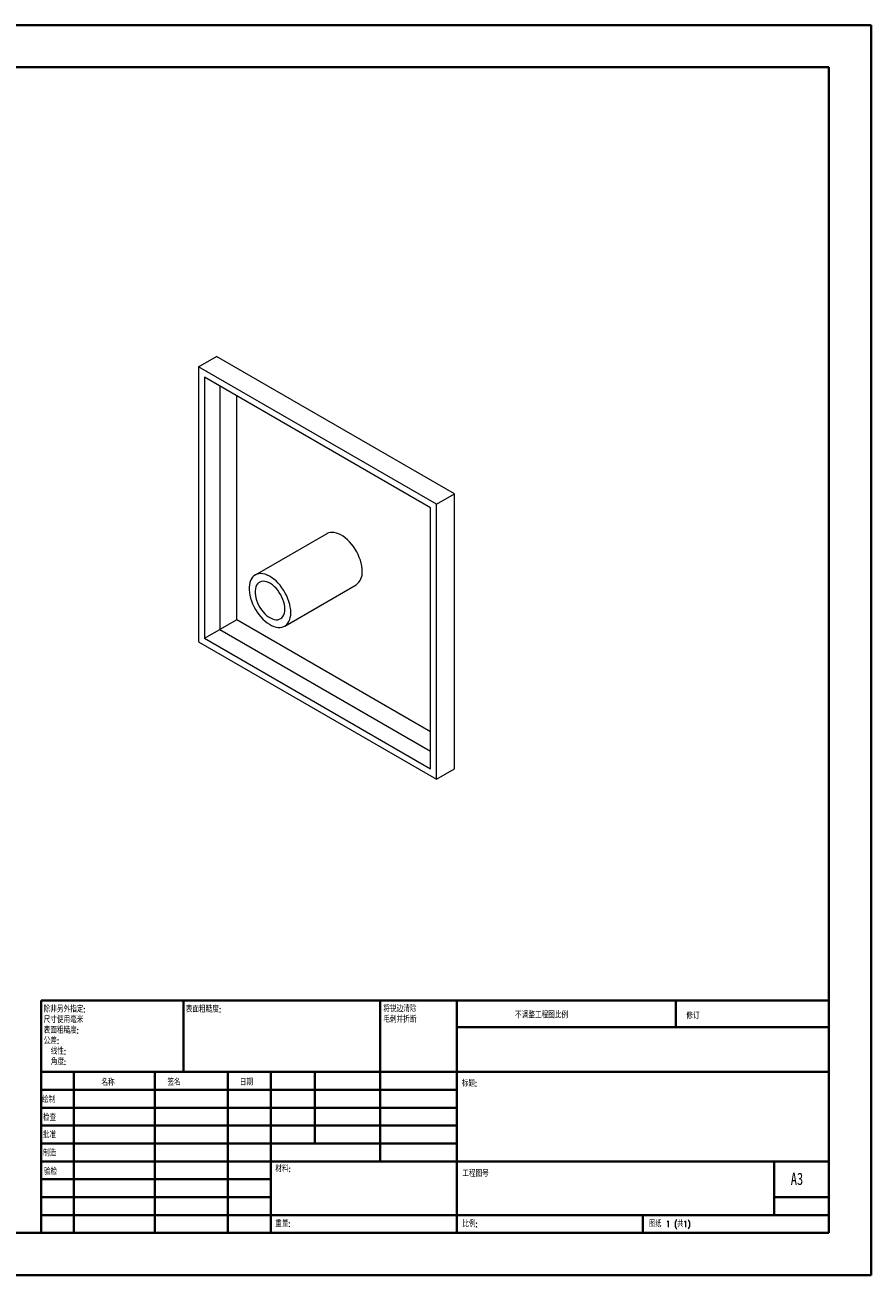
# Model space of a CAD drawing. Header units: millimetres. Extents: x 0 to 420, y 0 to 297.
# Tile 2 of 2: x 219 to 420, y 0 to 297. Entities that reach past the tile are written whole.
import ezdxf

# ---------------------------------------------------------------- set-up
doc = ezdxf.new("R2010")
doc.units = ezdxf.units.MM
doc.styles.add('SLDTEXTSTYLE0', font='TXT', dxfattribs={"width": 0.75, "bigfont": 'bigfont'})
doc.styles.add('SLDTEXTSTYLE1', font='TXT', dxfattribs={"width": 0.75})
doc.styles.add('SLDTEXTSTYLE2', font='TXT', dxfattribs={"width": 0.694444, "bigfont": 'bigfont'})

# ---------------------------------------------------------------- blocks, each defined once
blk = doc.blocks.new('SW_NOTE_0')
at = {"color": 0, "linetype": 'Continuous', "lineweight": 0, "char_height": 1.5, "attachment_point": 1, "style": 'SLDTEXTSTYLE0'}
for s, insert in [('\\M+18FAB锐边\\M+190B4\\M+18F9C', (0, 1.93)), ('\\M+196D1\\M+18E68\\M+19BF3\\M+190DC\\M+19266', (0, -0.57))]:
    blk.add_mtext(s, dxfattribs=dict(at, insert=insert))
blk = doc.blocks.new('SW_NOTE_1')
at = {"color": 0, "linetype": 'Continuous', "lineweight": 0, "char_height": 1.5, "attachment_point": 1, "style": 'SLDTEXTSTYLE0'}
for s, insert in [('\\M+18F9C\\M+194F1另\\M+18A4F\\M+18E77\\M+192E8:', (0, 1.93)), ('\\M+18EDA\\M+190A1\\M+18E67\\M+19770\\M+19F7C\\M+195C4', (0, -0.57)), ('\\M+1955C\\M+196CA\\M+19165糙\\M+19378:', (0, -3.07)), ('\\M+18CF6\\M+18DB7:', (0, -5.57)), ('线\\M+190AB:', (1.69, -8.07)), ('\\M+18A70\\M+19378:', (1.69, -10.57))]:
    blk.add_mtext(s, dxfattribs=dict(at, insert=insert))

msp = doc.modelspace()

# ---------------------------------------------------------------- linework, layer by layer
at = {"color": 7, "linetype": 'Continuous', "lineweight": 40}
for p, q in [((0.08, 297.21), (420.08, 297.21)), ((420.08, 0.21), (420.08, 297.21)), ((25.08, 287.21), (410.08, 287.21)), ((410.08, 287.21), (410.08, 10.21)), ((222.88, 65.46), (410.08, 65.46)), ((222.88, 65.46), (222.88, 10.21)), ((256.68, 48.46), (256.68, 65.46)), ((303.48, 65.46), (303.48, 27.21)), ((321.68, 65.46), (321.68, 10.21)), ((373.68, 59.09), (373.68, 65.46)), ((410.08, 59.09), (321.68, 59.09)), ((410.08, 48.46), (222.88, 48.46)), ((230.68, 48.46), (230.68, 10.21)), ((249.87, 48.46), (249.87, 10.21)), ((267.28, 48.46), (267.28, 10.21)), ((277.48, 10.21), (277.48, 48.46)), ((287.88, 31.46), (287.88, 48.46)), ((321.68, 44.21), (222.88, 44.21)), ((321.68, 39.96), (222.88, 39.96)), ((321.68, 35.71), (222.88, 35.71)), ((321.68, 31.46), (222.88, 31.46)), ((277.48, 27.21), (222.88, 27.21)), ((277.48, 27.21), (410.08, 27.21)), ((397.08, 14.46), (397.08, 27.21)), ((277.48, 22.96), (222.88, 22.96)), ((277.48, 18.71), (222.88, 18.71)), ((410.08, 18.71), (397.08, 18.71)), ((222.88, 14.46), (410.08, 14.46)), ((365.88, 10.21), (365.88, 14.46)), ((25.08, 10.21), (410.08, 10.21)), ((0.08, 0.21), (420.08, 0.21))]:
    msp.add_line(p, q, dxfattribs=at)
at = {"color": 7, "linetype": 'Continuous', "lineweight": 15}
for p, q in [((260.29, 215.99), (264.53, 218.44)), ((321.1, 185.79), (264.53, 218.44)), ((316.85, 183.34), (260.29, 215.99)), ((260.29, 215.99), (260.29, 150.67)), ((315.44, 182.52), (261.7, 213.54)), ((261.7, 213.54), (261.7, 151.49)), ((265.36, 211.43), (265.36, 153.6)), ((269.36, 155.91), (269.36, 209.12)), ((316.85, 183.34), (321.1, 185.79)), ((321.1, 120.46), (321.1, 185.79)), ((315.44, 120.46), (315.44, 182.52)), ((316.85, 118.01), (316.85, 183.34)), ((290.73, 176.33), (273.76, 166.53)), ((280.76, 154.41), (297.73, 164.21)), ((269.36, 155.91), (265.36, 153.6)), ((315.44, 129.3), (269.36, 155.91)), ((261.7, 151.49), (265.36, 153.6)), ((261.7, 151.49), (315.44, 120.46)), ((265.36, 153.6), (315.44, 124.68)), ((260.29, 150.67), (316.85, 118.01)), ((316.85, 118.01), (321.1, 120.46))]:
    msp.add_line(p, q, dxfattribs=at)
at = {"color": 7, "linetype": 'Continuous', "lineweight": 15, "flags": 128}
for points in [[(299.18, 167.41), (299.15, 168.03), (299.07, 168.68), (298.93, 169.35), (298.73, 170.03), (298.49, 170.71), (298.2, 171.38), (297.86, 172.05), (297.49, 172.69), (297.07, 173.3), (296.63, 173.88), (296.15, 174.42), (295.66, 174.92), (295.14, 175.36), (294.62, 175.74), (294.1, 176.06), (293.57, 176.31), (293.05, 176.5), (292.55, 176.61), (292.06, 176.66), (291.6, 176.63), (291.17, 176.53), (290.77, 176.36), (290.73, 176.33)], [(282.21, 157.61), (282.18, 158.24), (282.09, 158.89), (281.96, 159.55), (281.76, 160.23), (281.52, 160.91), (281.23, 161.59), (280.89, 162.25), (280.52, 162.89), (280.1, 163.51), (279.66, 164.09), (279.18, 164.63), (278.69, 165.12), (278.17, 165.56), (277.65, 165.94), (277.13, 166.26), (276.6, 166.52), (276.08, 166.7), (275.58, 166.82), (275.09, 166.86), (274.63, 166.83), (274.2, 166.73), (273.8, 166.56), (273.45, 166.32), (273.13, 166.01), (272.86, 165.64), (272.65, 165.21), (272.48, 164.73), (272.37, 164.2), (272.31, 163.63), (272.31, 163.02), (272.37, 162.38), (272.48, 161.72), (272.65, 161.05), (272.86, 160.37), (273.13, 159.69), (273.45, 159.02), (273.8, 158.37), (274.2, 157.74), (274.63, 157.14), (275.09, 156.58), (275.58, 156.06), (276.08, 155.6), (276.6, 155.19), (277.13, 154.83), (277.65, 154.55), (278.17, 154.33), (278.69, 154.17), (279.18, 154.09), (279.66, 154.09), (280.1, 154.15), (280.52, 154.29), (280.89, 154.49), (281.23, 154.77), (281.52, 155.11), (281.76, 155.51), (281.96, 155.96), (282.09, 156.47), (282.18, 157.02), (282.21, 157.61)], [(280.79, 158.43), (280.76, 158.97), (280.68, 159.53), (280.53, 160.11), (280.34, 160.7), (280.09, 161.28), (279.8, 161.85), (279.46, 162.39), (279.09, 162.9), (278.69, 163.38), (278.26, 163.8), (277.82, 164.18), (277.37, 164.49), (276.92, 164.73), (276.47, 164.91), (276.04, 165.01), (275.62, 165.04), (275.23, 164.99), (274.88, 164.87), (274.56, 164.67), (274.29, 164.41), (274.07, 164.08), (273.9, 163.69), (273.79, 163.26), (273.73, 162.77), (273.73, 162.25), (273.79, 161.69), (273.9, 161.12), (274.07, 160.54), (274.29, 159.95), (274.56, 159.38), (274.88, 158.82), (275.23, 158.29), (275.62, 157.8), (276.04, 157.34), (276.47, 156.95), (276.92, 156.6), (277.37, 156.33), (277.82, 156.12), (278.26, 155.98), (278.69, 155.91), (279.09, 155.92), (279.46, 156.01), (279.8, 156.16), (280.09, 156.39), (280.34, 156.69), (280.53, 157.05), (280.68, 157.46), (280.76, 157.93), (280.79, 158.43)]]:
    msp.add_lwpolyline(points, dxfattribs=at)
at = {"color": 7, "linetype": 'Continuous', "lineweight": 15}
msp.add_arc((295.72, 167.04), 3.47, 305.2278, 6.0844, dxfattribs=at)

# ---------------------------------------------------------------- block references
at = {"color": 7, "linetype": 'Continuous', "lineweight": 0}
for name, p in [('SW_NOTE_1', (223.47, 62.2)), ('SW_NOTE_0', (304.19, 62.28))]:
    msp.add_blockref(name, p, dxfattribs=at)

# ---------------------------------------------------------------- texts
at = {"color": 7, "linetype": 'Continuous', "lineweight": 0, "attachment_point": 1}
for s, insert, char_height, style in [('\\M+1955C\\M+196CA\\M+19165糙\\M+19378:', (257.25, 64.13), 1.5, 'SLDTEXTSTYLE0'), ('\\M+19573调\\M+190AE\\M+18D48\\M+192F6图\\M+194E4\\M+197E1', (335.49, 62.75), 1.5, 'SLDTEXTSTYLE0'), ('\\M+18F43订', (376.21, 62.55), 1.5, 'SLDTEXTSTYLE0'), ('\\M+196BC\\M+18FCC', (237.2, 46.72), 1.5, 'SLDTEXTSTYLE0'), ('签\\M+196BC', (252.91, 46.78), 1.5, 'SLDTEXTSTYLE0'), ('\\M+193FA\\M+18AFA', (270.09, 46.79), 1.5, 'SLDTEXTSTYLE0'), ('标题:', (322.84, 46.49), 1.5, 'SLDTEXTSTYLE0'), ('绘\\M+190A7', (223.09, 42.64), 1.5, 'SLDTEXTSTYLE0'), ('检查', (223.29, 38.37), 1.5, 'SLDTEXTSTYLE0'), ('\\M+194E1\\M+18F79', (223.28, 34.28), 1.5, 'SLDTEXTSTYLE0'), ('\\M+190A7\\M+191A2', (223.33, 29.95), 1.5, 'SLDTEXTSTYLE0'), ('验检', (223.55, 25.56), 1.5, 'SLDTEXTSTYLE0'), ('\\M+18DDE\\M+197BF:', (278.52, 26.2), 1.5, 'SLDTEXTSTYLE0'), ('\\M+18D48\\M+192F6图\\M+18D86', (322.95, 25.08), 1.5, 'SLDTEXTSTYLE0'), ('A3', (401, 24.52), 2.91, 'SLDTEXTSTYLE1'), ('\\M+18F64\\M+197CA:', (278.5, 13.16), 1.4986, 'SLDTEXTSTYLE0'), ('\\M+194E4\\M+197E1:', (322.95, 13.11), 1.5, 'SLDTEXTSTYLE0'), ('图纸 1 (\\M+18BA41)', (367.36, 13.11), 1.5, 'SLDTEXTSTYLE2')]:
    msp.add_mtext(s, dxfattribs=dict(at, insert=insert, char_height=char_height, style=style))

doc.saveas('drawing.dxf')
